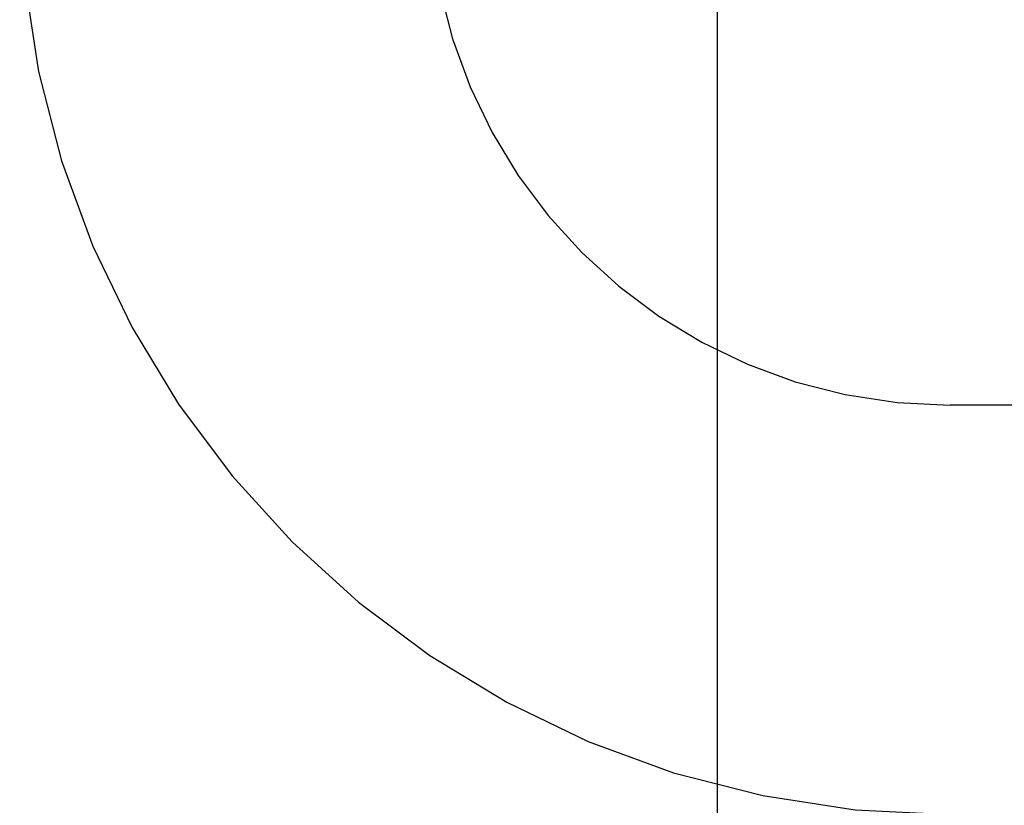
# Model space of a CAD drawing. Header units: inches. Extents: x 0 to 303, y 0 to 196.
# Tile 55 of 100: x 65.421 to 65.686, y 100.668 to 100.879. Entities that reach past the tile are written whole.
import ezdxf

# ---------------------------------------------------------------- set-up
doc = ezdxf.new("R2010")
doc.units = ezdxf.units.IN
doc.header["$LTSCALE"] = 16.67597
doc.header["$MEASUREMENT"] = 0
doc.linetypes.add('HIDDEN', pattern=[0.2, 0.1, -0.1])
doc.layers.add('DEFAULT_2', color=8, linetype='HIDDEN')

msp = doc.modelspace()

# ---------------------------------------------------------------- linework, layer by layer
at = {"layer": 'DEFAULT_2', "color": 8, "linetype": 'HIDDEN'}
for p, q in [((65.67146, 97.80668), (65.67146, 103.30719)), ((65.60896, 100.45853), (65.60896, 101.20158)), ((66.17146, 100.77586), (65.67146, 100.77586))]:
    msp.add_line(p, q, dxfattribs=at)
for radius in [0.25, 0.14]:
    msp.add_arc((65.67146, 100.91586), radius, 90, 270, dxfattribs=at)

doc.saveas('drawing.dxf')
